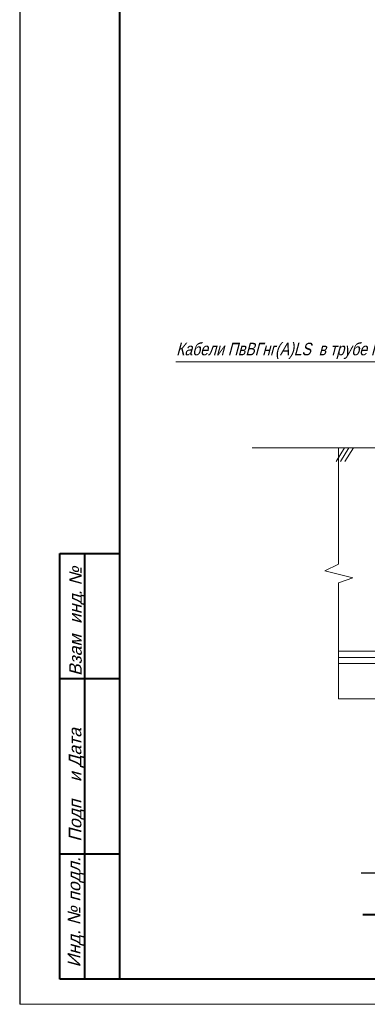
# Model space of a CAD drawing. Header units: millimetres. Extents: x 523209 to 536718, y -48289 to -47398.
# Tile 72 of 116: x 533407 to 533476, y -47992 to -47795. Entities that reach past the tile are written whole.
import ezdxf

# ---------------------------------------------------------------- set-up
doc = ezdxf.new("R2010")
doc.units = ezdxf.units.MM
for name, pattern in [('CENTER', [50.8, 31.75, -6.35, 6.35, -6.35]), ('K5LT_BASIC', [0]), ('K5LT_THIN', [0])]:
    doc.linetypes.add(name, pattern=pattern)
for name, color, linetype, lineweight in [('0-вн_стены', 7, 'Continuous', 15), ('Layer1', 7, 'Continuous', 13), ('электрика', 1, 'Continuous', 40)]:
    doc.layers.add(name, color=color, linetype=linetype, lineweight=lineweight)
doc.layers.add('Оборудование', color=7, linetype='Continuous')
doc.styles.get("Standard").update_dxf_attribs({"font": 'arial.ttf'})

msp = doc.modelspace()

# ---------------------------------------------------------------- linework, layer by layer
at = {"color": 7, "linetype": 'K5LT_THIN', "lineweight": 18}
for p, q in [((533406.73839, -47991.68774), (533406.73839, -47571.68774)), ((533406.73839, -47991.68774), (533406.73839, -47571.68774)), ((533406.73839, -47694.68774), (533406.73839, -47991.68774)), ((533826.73839, -47991.68774), (533406.73839, -47991.68774)), ((533703.73839, -47991.68774), (533406.73839, -47991.68774))]:
    msp.add_line(p, q, dxfattribs=at)
at = {"color": 7, "linetype": 'K5LT_BASIC', "lineweight": 40}
for p, q in [((533426.73839, -47986.68774), (533426.73839, -47576.68774)), ((533995.73839, -47986.68774), (533426.73839, -47986.68774))]:
    msp.add_line(p, q, dxfattribs=at)
at = {"color": 7}
for p, q in [((533406.73839, -47694.68774), (533406.73839, -47991.68774)), ((533426.73839, -47901.68774), (533414.73839, -47901.68774))]:
    msp.add_line(p, q, dxfattribs=at)
at = {"color": 7, "lineweight": 40}
for p, q in [((533414.73839, -47986.68774), (533414.73839, -47901.68774)), ((533414.73839, -47901.68774), (533426.73839, -47901.68774)), ((533414.73839, -47986.68774), (533414.73839, -47901.68774)), ((533419.73839, -47986.68774), (533419.73839, -47901.68774)), ((533426.73839, -47926.68774), (533414.73839, -47926.68774)), ((533426.73839, -47961.68774), (533414.73839, -47961.68774)), ((533426.73839, -47986.68774), (533414.73839, -47986.68774))]:
    msp.add_line(p, q, dxfattribs=at)
at = {"layer": '0-вн_стены'}
for p, q in [((533453.14865, -47880.60979), (533570.32642, -47880.60979)), ((533471.56165, -47880.60979), (533469.8851, -47883.30679)), ((533470.32751, -47880.60979), (533470.32751, -47903.78382)), ((533472.43916, -47880.60979), (533470.76261, -47883.30679)), ((533473.31771, -47880.60979), (533471.64116, -47883.30679)), ((533470.32751, -47903.78382), (533467.64969, -47905.15219)), ((533467.64969, -47905.15219), (533473.19788, -47906.52056)), ((533473.19788, -47906.52056), (533470.32751, -47907.52883)), ((533470.32751, -47907.52883), (533470.32751, -47930.70886)), ((533470.32751, -47921.19279), (533565.36761, -47921.19279)), ((533470.32751, -47923.67352), (533565.36761, -47923.67352)), ((533470.32751, -47930.70886), (533514.72399, -47930.70886))]:
    msp.add_line(p, q, dxfattribs=at)
at = {"layer": '0-вн_стены', "linetype": 'CENTER'}
msp.add_line((533470.32751, -47922.43316), (533565.36761, -47922.43316), dxfattribs=at)
at = {"layer": 'Layer1'}
msp.add_line((533437.89025, -47863.42299), (533482.44084, -47863.42299), dxfattribs=at)
at = {"layer": 'Оборудование', "color": 7, "linetype": 'Continuous', "lineweight": 25, "ltscale": 10}
msp.add_line((533474.90462, -47965.45246), (533507.02504, -47965.45246), dxfattribs=at)
at = {"layer": 'электрика', "color": 1, "ltscale": 150}
msp.add_line((533475.23714, -47973.76176), (533499.23714, -47973.76176), dxfattribs=at)

# ---------------------------------------------------------------- texts
at = {"color": 0, "lineweight": 25, "oblique": 15}
for s, p in [('. №', (533419.11198, -47910.02114)), ('инд', (533419.11198, -47915.74841)), ('Взам', (533419.11198, -47926.14046)), ('и Дата', (533419.03916, -47947.31248)), ('Подп', (533419.03916, -47959.22384)), ('Инд. № подл.', (533418.83755, -47984.32297))]:
    msp.add_text(s, height=2.5, rotation=90, dxfattribs=at).set_placement(p)
at = {"layer": 'Оборудование', "oblique": 15, "width": 0.8}
msp.add_text('Кабели ПвВГнг(А)LS  в трубе ПНД', height=2.5, dxfattribs=at).set_placement((533437.96854, -47862.11247))

doc.saveas('drawing.dxf')
